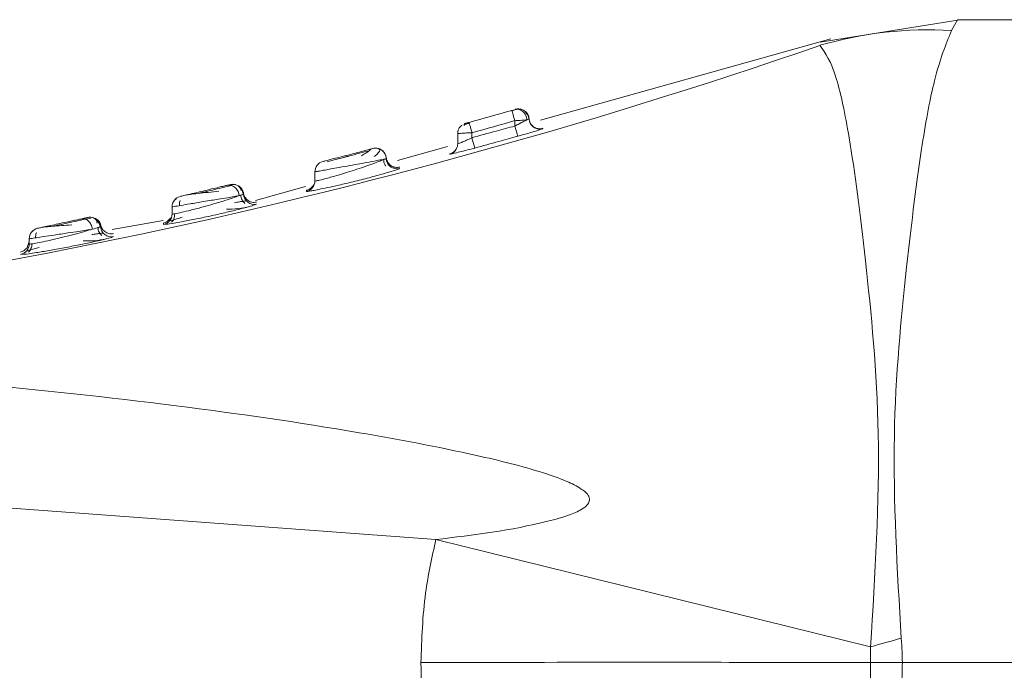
# Model space of a CAD drawing. Header units: millimetres. Extents: x -445 to 1926, y -59 to 420.
# Tile 43 of 44: x 1884.82 to 1898.6, y 164.48 to 173.58. Entities that reach past the tile are written whole.
import ezdxf

# ---------------------------------------------------------------- set-up
doc = ezdxf.new("R2010")
doc.units = ezdxf.units.MM
doc.linetypes.add('SLD-Solid', pattern=[0])

msp = doc.modelspace()

# ---------------------------------------------------------------- linework, layer by layer
at = {"color": 7, "linetype": 'SLD-Solid', "lineweight": 18}
for p, q in [((1897.98, 173.585), (1896.023, 173.268)), ((1897.948, 173.585), (1897.864, 173.433)), ((1912.549, 173.585), (1897.948, 173.585)), ((1896.173, 173.318), (1892.108, 172.176)), ((1891.709, 172.309), (1891.707, 172.316)), ((1891.818, 172.333), (1891.803, 172.329)), ((1891.949, 172.194), (1891.946, 172.215)), ((1891.07, 172.136), (1891.065, 172.135)), ((1891.749, 172.171), (1891.749, 172.096)), ((1891.789, 171.952), (1891.749, 172.096)), ((1891.954, 172.165), (1891.949, 172.194)), ((1892.139, 172.058), (1892.14, 172.063)), ((1890.949, 171.988), (1890.949, 171.846)), ((1891.149, 172.002), (1891.149, 171.932)), ((1891.188, 171.788), (1891.149, 171.932)), ((1890.808, 171.81), (1890.105, 171.613)), ((1890.941, 171.799), (1890.918, 171.758)), ((1889.912, 171.625), (1889.911, 171.629)), ((1888.949, 171.454), (1888.949, 171.326)), ((1890.136, 171.502), (1890.136, 171.502)), ((1887.764, 171.277), (1887.757, 171.275)), ((1887.814, 171.275), (1887.774, 171.266)), ((1887.839, 171.276), (1887.829, 171.278)), ((1888.818, 171.251), (1888.118, 171.054)), ((1888.941, 171.278), (1888.918, 171.251)), ((1887.944, 171.138), (1887.941, 171.163)), ((1886.949, 170.964), (1886.949, 170.863)), ((1887.001, 171.078), (1887.002, 171.064)), ((1885.736, 170.793), (1885.72, 170.79)), ((1885.812, 170.808), (1885.736, 170.792)), ((1886.824, 170.773), (1886.111, 170.648)), ((1886.83, 170.716), (1886.883, 170.721)), ((1886.94, 170.813), (1886.915, 170.791)), ((1885.005, 170.635), (1885.002, 170.618)), ((1884.914, 170.383), (1884.949, 170.481)), ((1884.949, 170.517), (1884.949, 170.445)), ((1884.826, 170.297), (1884.879, 170.3)), ((1884.826, 170.297), (1884.826, 170.297)), ((1884.94, 170.394), (1884.935, 170.392)), ((1875.449, 167.43), (1890.643, 166.306)), ((1896.73, 164.804), (1890.643, 166.306)), ((1912.549, 164.585), (1897.175, 164.585))]:
    msp.add_line(p, q, dxfattribs=at)
at = {"color": 7, "linetype": 'SLD-Solid', "lineweight": 18, "flags": 128}
for points in [[(1891.821, 172.334), (1891.791, 172.336), (1891.758, 172.33)], [(1891.839, 172.33), (1891.824, 172.334), (1891.821, 172.334)], [(1887.829, 171.278), (1887.829, 171.278), (1887.796, 171.281), (1887.764, 171.277)]]:
    msp.add_lwpolyline(points, dxfattribs=at)
at = {"color": 7, "linetype": 'SLD-Solid', "lineweight": 18}
for centre, radius, start, end in [((1897.542, 168.011), 5.432, 86.6009, 106.2568), ((1869.99, 248.443), 79.595, 273.93236, 289.08957), ((1864.264, 268.476), 100, 285.5719, 285.92855), ((1864.264, 268.476), 100.15, 285.5719, 285.92855), ((1892.099, 172.203), 0.15, 194.7481, 285.8046), ((1890.799, 171.846), 0.15, 330.8146, 0.0019), ((1890.799, 171.846), 0.15, 284.9032, 330.816), ((1889.099, 171.454), 0.15, 104.3579, 180), ((1890.099, 171.647), 0.15, 182.1489, 284.2977), ((1887.741, 171.122), 0.146, 359.3057, 98.2743), ((1887.799, 171.131), 0.15, 3.4841, 59.01), ((1888.799, 171.326), 0.15, 283.4111, 359.9939), ((1887.099, 170.964), 0.15, 103.1798, 180), ((1888.099, 171.149), 0.15, 183.5045, 282.8521), ((1885.8, 170.669), 0.15, 5.1215, 102.4151), ((1886.799, 170.863), 0.15, 281.9743, 359.9931), ((1886.099, 170.696), 0.15, 185.1453, 281.3663), ((1885.099, 170.517), 0.15, 102.0074, 180), ((1884.799, 170.445), 0.15, 280.4993, 359.9915), ((1941.309, 5.781), 165.154, 105.50511, 105.65986)]:
    msp.add_arc(centre, radius, start, end, dxfattribs=at)
for points, knots in [([(1897.864, 173.433), (1897.783, 173.237), (1897.642, 172.893), (1897.426, 171.753), (1897.23, 170.135), (1896.994, 167.756), (1897.103, 165.888), (1897.16, 164.924)], [0, 0, 0, 0, 0.1900085, 0.3346503, 0.5383376, 0.7615276, 1, 1, 1, 1]), ([(1896.021, 173.225), (1896.099, 173.115), (1896.236, 172.921), (1896.458, 171.871), (1896.661, 170.251), (1896.912, 167.774), (1896.792, 165.818), (1896.73, 164.804)], [0, 0, 0, 0, 0.190167, 0.336225, 0.540876, 0.762002, 1, 1, 1, 1]), ([(1891.821, 172.334), (1891.81, 172.335), (1891.793, 172.337), (1891.777, 172.334), (1891.772, 172.333)], [0, 0, 0, 0, 0.6702563, 1, 1, 1, 1]), ([(1891.925, 172.251), (1891.92, 172.262), (1891.911, 172.283), (1891.886, 172.308), (1891.856, 172.326), (1891.833, 172.332), (1891.821, 172.334)], [0, 0, 0, 0, 0.251486, 0.506835, 0.758642, 1, 1, 1, 1]), ([(1891.78, 172.332), (1891.775, 172.331), (1891.767, 172.329), (1891.748, 172.323), (1891.726, 172.317), (1891.711, 172.313), (1891.703, 172.31)], [0, 0, 0, 0, 0.251224, 0.501428, 0.75086, 1, 1, 1, 1]), ([(1891.749, 172.171), (1891.743, 172.19), (1891.732, 172.228), (1891.719, 172.275), (1891.711, 172.304), (1891.71, 172.308), (1891.709, 172.309)], [0, 0, 0, 0, 0.296345, 0.592689, 0.889034, 1, 1, 1, 1]), ([(1891.918, 172.183), (1891.916, 172.194), (1891.914, 172.215), (1891.902, 172.246), (1891.884, 172.276), (1891.861, 172.301), (1891.833, 172.32), (1891.804, 172.33), (1891.776, 172.333), (1891.758, 172.329), (1891.75, 172.328)], [0, 0, 0, 0, 0.1137724, 0.2366497, 0.3664462, 0.5000007, 0.6335551, 0.7633513, 0.8862281, 1, 1, 1, 1]), ([(1891.757, 172.33), (1891.756, 172.33), (1891.756, 172.329), (1891.752, 172.328), (1891.75, 172.328)], [0, 0, 0, 0, 0.363513, 1, 1, 1, 1]), ([(1891.949, 172.194), (1891.948, 172.204), (1891.945, 172.226), (1891.933, 172.256), (1891.913, 172.285), (1891.896, 172.303), (1891.885, 172.309), (1891.884, 172.309)], [0, 0, 0, 0, 0.224167, 0.466014, 0.721273, 0.983806, 1, 1, 1, 1]), ([(1891.947, 172.19), (1891.946, 172.201), (1891.944, 172.222), (1891.932, 172.254), (1891.913, 172.284), (1891.894, 172.299), (1891.885, 172.307)], [0, 0, 0, 0, 0.227072, 0.472713, 0.732507, 1, 1, 1, 1]), ([(1891.949, 172.193), (1891.948, 172.203), (1891.946, 172.225), (1891.933, 172.256), (1891.914, 172.285), (1891.896, 172.301), (1891.886, 172.308)], [0, 0, 0, 0, 0.227377, 0.473105, 0.732776, 1, 1, 1, 1]), ([(1892.141, 172.064), (1892.131, 172.062), (1892.11, 172.057), (1892.077, 172.058), (1892.043, 172.067), (1892.011, 172.084), (1891.984, 172.109), (1891.964, 172.138), (1891.952, 172.169), (1891.95, 172.19), (1891.949, 172.201)], [0, 0, 0, 0, 0.113729, 0.236596, 0.366411, 0.5, 0.633589, 0.763404, 0.886271, 1, 1, 1, 1]), ([(1890.949, 171.988), (1890.95, 172.004), (1890.953, 172.037), (1890.976, 172.08), (1891, 172.1), (1891.012, 172.11)], [0, 0, 0, 0, 0.340583, 0.681166, 1, 1, 1, 1]), ([(1891.002, 172.102), (1890.996, 172.097), (1890.989, 172.092), (1890.987, 172.087), (1890.987, 172.087)], [0, 0, 0, 0, 0.893246, 1, 1, 1, 1]), ([(1891.112, 172.135), (1891.106, 172.133), (1891.092, 172.129), (1891.072, 172.123), (1891.051, 172.117), (1891.04, 172.113), (1891.034, 172.111)], [0, 0, 0, 0, 0.2056506, 0.4670193, 0.7316799, 1, 1, 1, 1]), ([(1891.042, 172.105), (1891.042, 172.105), (1891.037, 172.109), (1891.038, 172.116), (1891.042, 172.123), (1891.046, 172.126), (1891.047, 172.127)], [0, 0, 0, 0, 0.000895, 0.594737, 0.877101, 1, 1, 1, 1]), ([(1891.046, 172.129), (1891.046, 172.129), (1891.046, 172.129), (1891.05, 172.131), (1891.056, 172.132), (1891.062, 172.134), (1891.065, 172.135)], [0, 0, 0, 0, 0.245539, 0.496975, 0.748481, 1, 1, 1, 1]), ([(1891.109, 172.147), (1891.105, 172.146), (1891.097, 172.144), (1891.085, 172.14), (1891.076, 172.138), (1891.072, 172.136), (1891.07, 172.136)], [0, 0, 0, 0, 0.291994, 0.584015, 0.875913, 1, 1, 1, 1]), ([(1891.149, 171.932), (1891.261, 171.963), (1891.461, 172.017), (1891.661, 172.072), (1891.749, 172.096)], [0, 0, 0, 0, 0.561955, 1, 1, 1, 1]), ([(1891.749, 172.096), (1891.769, 172.106), (1891.795, 172.119), (1891.823, 172.133), (1891.85, 172.147), (1891.885, 172.165), (1891.907, 172.178), (1891.918, 172.183)], [0, 0, 0, 0, 0.305723, 0.398769, 0.451662, 0.748461, 1, 1, 1, 1]), ([(1891.949, 172.194), (1891.947, 172.193), (1891.944, 172.192), (1891.926, 172.186), (1891.918, 172.183)], [0, 0, 0, 0, 0.542875, 1, 1, 1, 1]), ([(1892.106, 172.046), (1892.116, 172.049), (1892.135, 172.056), (1892.138, 172.058), (1892.139, 172.058)], [0, 0, 0, 0, 0.540255, 1, 1, 1, 1]), ([(1890.949, 171.846), (1890.952, 171.847), (1890.96, 171.848), (1891.011, 171.87), (1891.075, 171.898), (1891.122, 171.92), (1891.149, 171.932)], [0, 0, 0, 0, 0.263307, 0.526186, 0.737432, 1, 1, 1, 1]), ([(1891.188, 171.788), (1891.3, 171.818), (1891.501, 171.872), (1891.701, 171.928), (1891.789, 171.952)], [0, 0, 0, 0, 0.5619577, 1, 1, 1, 1]), ([(1891.789, 171.952), (1891.818, 171.96), (1891.88, 171.978), (1891.974, 172.005), (1892.056, 172.03), (1892.091, 172.041), (1892.106, 172.046)], [0, 0, 0, 0, 0.224032, 0.47715, 0.767875, 1, 1, 1, 1]), ([(1889.949, 171.642), (1889.948, 171.652), (1889.946, 171.673), (1889.934, 171.704), (1889.915, 171.733), (1889.889, 171.758), (1889.858, 171.776), (1889.824, 171.785), (1889.791, 171.787), (1889.771, 171.783), (1889.76, 171.781)], [0, 0, 0, 0, 0.113949, 0.236874, 0.366604, 0.500024, 0.633441, 0.763161, 0.88607, 1, 1, 1, 1]), ([(1889.815, 171.784), (1889.809, 171.785), (1889.791, 171.788), (1889.773, 171.784), (1889.76, 171.781)], [0, 0, 0, 0, 0.322658, 1, 1, 1, 1]), ([(1889.786, 171.671), (1889.802, 171.686), (1889.835, 171.716), (1889.858, 171.747), (1889.862, 171.771), (1889.842, 171.778), (1889.833, 171.782)], [0, 0, 0, 0, 0.262674, 0.517112, 0.763157, 1, 1, 1, 1]), ([(1889.948, 171.642), (1889.947, 171.654), (1889.945, 171.678), (1889.93, 171.71), (1889.912, 171.736), (1889.889, 171.757), (1889.863, 171.773), (1889.837, 171.783), (1889.82, 171.784), (1889.815, 171.784)], [0, 0, 0, 0, 0.172319, 0.335832, 0.487189, 0.624684, 0.764195, 0.917477, 1, 1, 1, 1]), ([(1890.837, 171.701), (1890.844, 171.702), (1890.856, 171.703), (1890.945, 171.725), (1891.058, 171.753), (1891.142, 171.775), (1891.188, 171.788)], [0, 0, 0, 0, 0.27039, 0.535775, 0.744539, 1, 1, 1, 1]), ([(1889.76, 171.781), (1889.759, 171.781), (1889.756, 171.78), (1889.73, 171.773), (1889.678, 171.76), (1889.597, 171.738), (1889.489, 171.71), (1889.36, 171.676), (1889.217, 171.639), (1889.117, 171.614), (1889.068, 171.601), (1889.064, 171.6), (1889.061, 171.6)], [0, 0, 0, 0, 0.058992, 0.132132, 0.227579, 0.317583, 0.425083, 0.546249, 0.671117, 0.835444, 0.918174, 1, 1, 1, 1]), ([(1889.711, 171.75), (1889.668, 171.739), (1889.581, 171.716), (1889.416, 171.673), (1889.25, 171.63), (1889.163, 171.608), (1889.12, 171.596)], [0, 0, 0, 0, 0.2501179, 0.4998676, 0.7496869, 1, 1, 1, 1]), ([(1889.44, 171.679), (1889.419, 171.674), (1889.359, 171.658), (1889.295, 171.641), (1889.259, 171.632), (1889.258, 171.632)], [0, 0, 0, 0, 0.3278791, 0.9836387, 1, 1, 1, 1]), ([(1889.732, 171.772), (1889.732, 171.771), (1889.734, 171.77), (1889.712, 171.751), (1889.669, 171.72), (1889.626, 171.694), (1889.604, 171.68)], [0, 0, 0, 0, 0.146595, 0.418542, 0.704286, 1, 1, 1, 1]), ([(1890.137, 171.521), (1890.127, 171.519), (1890.106, 171.515), (1890.073, 171.517), (1890.04, 171.527), (1890.008, 171.545), (1889.982, 171.569), (1889.963, 171.599), (1889.952, 171.63), (1889.95, 171.651), (1889.949, 171.662)], [0, 0, 0, 0, 0.113819, 0.236706, 0.36648, 0.499995, 0.633511, 0.763288, 0.886178, 1, 1, 1, 1]), ([(1890.918, 171.758), (1890.906, 171.746), (1890.883, 171.721), (1890.852, 171.71), (1890.836, 171.705)], [0, 0, 0, 0, 0.5139759, 1, 1, 1, 1]), ([(1890.837, 171.704), (1890.837, 171.705), (1890.837, 171.706), (1890.837, 171.703), (1890.837, 171.701)], [0, 0, 0, 0, 0.101099, 1, 1, 1, 1]), ([(1889.44, 171.543), (1889.389, 171.534), (1889.295, 171.517), (1889.179, 171.496), (1889.084, 171.478), (1889.009, 171.465), (1888.958, 171.456), (1888.952, 171.455), (1888.949, 171.454)], [0, 0, 0, 0, 0.1995798, 0.3652936, 0.498599, 0.6720584, 0.8390943, 1, 1, 1, 1]), ([(1889.128, 171.367), (1889.182, 171.382), (1889.268, 171.406), (1889.412, 171.45), (1889.538, 171.49), (1889.621, 171.518), (1889.662, 171.533)], [0, 0, 0, 0, 0.333752, 0.532321, 0.764602, 1, 1, 1, 1]), ([(1889.816, 171.612), (1889.771, 171.603), (1889.7, 171.59), (1889.567, 171.566), (1889.487, 171.552), (1889.44, 171.543)], [0, 0, 0, 0, 0.428991, 0.663105, 1, 1, 1, 1]), ([(1889.662, 171.533), (1889.7, 171.546), (1889.775, 171.573), (1889.858, 171.604), (1889.9, 171.622), (1889.916, 171.629), (1889.918, 171.63)], [0, 0, 0, 0, 0.3440628, 0.6694042, 0.9558208, 1, 1, 1, 1]), ([(1889.918, 171.63), (1889.914, 171.63), (1889.89, 171.625), (1889.85, 171.618), (1889.816, 171.612)], [0, 0, 0, 0, 0.169108, 1, 1, 1, 1]), ([(1889.908, 171.628), (1889.917, 171.63), (1889.944, 171.634), (1889.947, 171.638), (1889.949, 171.642)], [0, 0, 0, 0, 0.3270603, 1, 1, 1, 1]), ([(1889.943, 171.538), (1889.938, 171.544), (1889.926, 171.561), (1889.914, 171.592), (1889.912, 171.617), (1889.911, 171.629)], [0, 0, 0, 0, 0.245345, 0.613471, 1, 1, 1, 1]), ([(1888.897, 171.188), (1888.904, 171.19), (1888.928, 171.193), (1889.006, 171.209), (1889.127, 171.234), (1889.291, 171.27), (1889.494, 171.318), (1889.711, 171.373), (1889.873, 171.417), (1889.934, 171.435), (1889.947, 171.439)], [0, 0, 0, 0, 0.050032, 0.160302, 0.284606, 0.424884, 0.585578, 0.767589, 0.952601, 1, 1, 1, 1]), ([(1889.947, 171.439), (1889.981, 171.449), (1890.058, 171.471), (1890.122, 171.493), (1890.131, 171.499), (1890.136, 171.502)], [0, 0, 0, 0, 0.303956, 0.674934, 1, 1, 1, 1]), ([(1887.72, 171.266), (1887.706, 171.263), (1887.675, 171.255), (1887.602, 171.238), (1887.501, 171.214), (1887.379, 171.184), (1887.255, 171.155), (1887.151, 171.131), (1887.079, 171.113), (1887.069, 171.111), (1887.064, 171.11)], [0, 0, 0, 0, 0.084422, 0.185892, 0.306091, 0.441556, 0.582282, 0.721931, 0.861634, 1, 1, 1, 1]), ([(1887.782, 171.264), (1887.755, 171.257), (1887.703, 171.245), (1887.583, 171.216), (1887.449, 171.184), (1887.358, 171.163), (1887.313, 171.152)], [0, 0, 0, 0, 0.250541, 0.500592, 0.750325, 1, 1, 1, 1]), ([(1887.918, 171.192), (1887.915, 171.203), (1887.909, 171.224), (1887.888, 171.25), (1887.86, 171.269), (1887.838, 171.275), (1887.826, 171.278)], [0, 0, 0, 0, 0.254767, 0.51001, 0.760167, 1, 1, 1, 1]), ([(1887.949, 171.14), (1887.948, 171.15), (1887.945, 171.171), (1887.933, 171.201), (1887.914, 171.229), (1887.895, 171.248), (1887.881, 171.256), (1887.877, 171.258)], [0, 0, 0, 0, 0.208612, 0.432812, 0.668758, 0.911047, 1, 1, 1, 1]), ([(1887.945, 171.133), (1887.944, 171.143), (1887.942, 171.164), (1887.931, 171.196), (1887.913, 171.226), (1887.895, 171.241), (1887.886, 171.249)], [0, 0, 0, 0, 0.227777, 0.473586, 0.73308, 1, 1, 1, 1]), ([(1887.952, 171.139), (1887.951, 171.149), (1887.948, 171.17), (1887.936, 171.201), (1887.918, 171.229), (1887.9, 171.245), (1887.891, 171.252)], [0, 0, 0, 0, 0.228533, 0.47452, 0.733693, 1, 1, 1, 1]), ([(1888.917, 171.249), (1888.904, 171.236), (1888.881, 171.212), (1888.848, 171.201), (1888.833, 171.196)], [0, 0, 0, 0, 0.5145324, 1, 1, 1, 1]), ([(1888.949, 171.326), (1888.952, 171.326), (1888.959, 171.325), (1889.016, 171.338), (1889.087, 171.357), (1889.128, 171.367)], [0, 0, 0, 0, 0.297033, 0.598243, 1, 1, 1, 1]), ([(1888.949, 171.34), (1888.949, 171.34), (1888.949, 171.345), (1888.949, 171.335), (1888.949, 171.326)], [0, 0, 0, 0, 0.151701, 1, 1, 1, 1]), ([(1886.949, 170.863), (1886.954, 170.862), (1886.965, 170.862), (1887.052, 170.879), (1887.182, 170.91), (1887.337, 170.95), (1887.514, 171), (1887.675, 171.048), (1887.808, 171.092), (1887.861, 171.111), (1887.886, 171.12)], [0, 0, 0, 0, 0.124797, 0.252599, 0.375406, 0.514472, 0.62662, 0.782775, 0.897235, 1, 1, 1, 1]), ([(1887.886, 171.12), (1887.865, 171.117), (1887.821, 171.109), (1887.721, 171.092), (1887.611, 171.074), (1887.496, 171.055), (1887.36, 171.032), (1887.208, 171.007), (1887.066, 170.983), (1886.968, 170.967), (1886.955, 170.965), (1886.949, 170.964)], [0, 0, 0, 0, 0.088729, 0.182864, 0.293162, 0.36578, 0.450942, 0.602861, 0.721548, 0.864409, 1, 1, 1, 1]), ([(1887.606, 171.182), (1887.555, 171.177), (1887.456, 171.168), (1887.313, 171.152), (1887.198, 171.139), (1887.158, 171.131), (1887.139, 171.128)], [0, 0, 0, 0, 0.271538, 0.53076, 0.774622, 1, 1, 1, 1]), ([(1887.949, 171.14), (1887.946, 171.138), (1887.94, 171.136), (1887.904, 171.125), (1887.886, 171.12)], [0, 0, 0, 0, 0.50105, 1, 1, 1, 1]), ([(1887.968, 171.013), (1887.961, 171.02), (1887.946, 171.034), (1887.928, 171.062), (1887.915, 171.095), (1887.912, 171.119), (1887.911, 171.132)], [0, 0, 0, 0, 0.220725, 0.463544, 0.725232, 1, 1, 1, 1]), ([(1888.134, 171.031), (1888.122, 171.029), (1888.099, 171.025), (1888.065, 171.029), (1888.035, 171.04), (1888.009, 171.055), (1887.986, 171.076), (1887.967, 171.102), (1887.953, 171.133), (1887.95, 171.156), (1887.949, 171.168)], [0, 0, 0, 0, 0.136997, 0.267593, 0.389104, 0.5, 0.610896, 0.732406, 0.863003, 1, 1, 1, 1]), ([(1888.834, 171.194), (1888.834, 171.195), (1888.834, 171.2), (1888.834, 171.189), (1888.833, 171.181)], [0, 0, 0, 0, 0.15686, 1, 1, 1, 1]), ([(1888.833, 171.181), (1888.836, 171.18), (1888.84, 171.179), (1888.88, 171.185), (1888.897, 171.188)], [0, 0, 0, 0, 0.566339, 1, 1, 1, 1]), ([(1886.883, 170.721), (1886.885, 170.721), (1886.906, 170.722), (1887.039, 170.746), (1887.238, 170.784), (1887.453, 170.829), (1887.667, 170.876), (1887.861, 170.923), (1887.985, 170.955), (1888.02, 170.965), (1888.021, 170.966)], [0, 0, 0, 0, 0.019952, 0.217936, 0.369919, 0.524844, 0.679088, 0.824243, 0.994632, 1, 1, 1, 1]), ([(1887.062, 171.053), (1887.06, 171.044), (1887.054, 171.025), (1887.052, 171.001), (1887.054, 170.986), (1887.055, 170.982)], [0, 0, 0, 0, 0.400761, 0.841164, 1, 1, 1, 1]), ([(1887.71, 170.931), (1887.765, 170.932), (1887.882, 170.935), (1887.983, 170.958), (1888.035, 170.969)], [0, 0, 0, 0, 0.475595, 1, 1, 1, 1]), ([(1887.989, 171.046), (1887.986, 171.047), (1887.979, 171.048), (1887.945, 171.044), (1887.895, 171.035), (1887.849, 171.027), (1887.826, 171.022)], [0, 0, 0, 0, 0.233233, 0.489274, 0.744731, 1, 1, 1, 1]), ([(1888.021, 170.966), (1888.054, 170.975), (1888.118, 170.994), (1888.127, 171), (1888.132, 171.003)], [0, 0, 0, 0, 0.52613, 1, 1, 1, 1]), ([(1885.828, 170.816), (1885.828, 170.816), (1885.818, 170.819), (1885.797, 170.82), (1885.777, 170.817), (1885.768, 170.816)], [0, 0, 0, 0, 0.008577, 0.521149, 1, 1, 1, 1]), ([(1885.773, 170.817), (1885.773, 170.817), (1885.776, 170.817), (1885.771, 170.816), (1885.768, 170.816)], [0, 0, 0, 0, 0.123303, 1, 1, 1, 1]), ([(1887.089, 170.82), (1887.064, 170.812), (1887.013, 170.796), (1886.958, 170.778), (1886.92, 170.767), (1886.914, 170.764), (1886.911, 170.762)], [0, 0, 0, 0, 0.251566, 0.506161, 0.763951, 1, 1, 1, 1]), ([(1886.987, 170.868), (1886.986, 170.856), (1886.986, 170.831), (1886.976, 170.798), (1886.961, 170.77), (1886.947, 170.757), (1886.941, 170.75)], [0, 0, 0, 0, 0.274649, 0.536275, 0.779121, 1, 1, 1, 1]), ([(1886.949, 170.882), (1886.949, 170.883), (1886.949, 170.89), (1886.949, 170.875), (1886.949, 170.863)], [0, 0, 0, 0, 0.1708, 1, 1, 1, 1]), ([(1885.684, 170.797), (1885.665, 170.793), (1885.625, 170.784), (1885.542, 170.766), (1885.439, 170.744), (1885.327, 170.72), (1885.221, 170.697), (1885.136, 170.679), (1885.079, 170.666), (1885.071, 170.665), (1885.067, 170.664)], [0, 0, 0, 0, 0.093826, 0.204031, 0.329319, 0.463373, 0.598394, 0.732574, 0.866939, 1, 1, 1, 1]), ([(1885.544, 170.712), (1885.497, 170.709), (1885.404, 170.703), (1885.277, 170.693), (1885.179, 170.685), (1885.147, 170.68), (1885.132, 170.678)], [0, 0, 0, 0, 0.271039, 0.530067, 0.774035, 1, 1, 1, 1]), ([(1885.737, 170.793), (1885.707, 170.786), (1885.646, 170.773), (1885.528, 170.747), (1885.4, 170.719), (1885.319, 170.702), (1885.278, 170.693)], [0, 0, 0, 0, 0.25029, 0.500274, 0.750115, 1, 1, 1, 1]), ([(1885.755, 170.813), (1885.752, 170.812), (1885.744, 170.81), (1885.708, 170.802), (1885.684, 170.797)], [0, 0, 0, 0, 0.342703, 1, 1, 1, 1]), ([(1885.831, 170.651), (1885.83, 170.663), (1885.826, 170.686), (1885.814, 170.717), (1885.799, 170.744), (1885.781, 170.765), (1885.761, 170.782), (1885.737, 170.794), (1885.711, 170.801), (1885.693, 170.798), (1885.684, 170.797)], [0, 0, 0, 0, 0.136994, 0.267534, 0.389021, 0.499979, 0.610951, 0.732451, 0.863, 1, 1, 1, 1]), ([(1885.949, 170.682), (1885.948, 170.692), (1885.945, 170.712), (1885.933, 170.741), (1885.914, 170.768), (1885.889, 170.791), (1885.861, 170.808), (1885.84, 170.813), (1885.831, 170.816)], [0, 0, 0, 0, 0.153521, 0.317853, 0.490275, 0.667046, 0.843817, 1, 1, 1, 1]), ([(1885.949, 170.682), (1885.945, 170.68), (1885.934, 170.676), (1885.868, 170.66), (1885.831, 170.651)], [0, 0, 0, 0, 0.457769, 1, 1, 1, 1]), ([(1885.9, 170.736), (1885.896, 170.754), (1885.892, 170.782), (1885.866, 170.804), (1885.846, 170.811), (1885.836, 170.815)], [0, 0, 0, 0, 0.512324, 0.756242, 1, 1, 1, 1]), ([(1885.953, 170.703), (1885.95, 170.712), (1885.944, 170.732), (1885.928, 170.759), (1885.906, 170.784), (1885.887, 170.796), (1885.878, 170.802)], [0, 0, 0, 0, 0.2297254, 0.4759871, 0.7346535, 1, 1, 1, 1]), ([(1885.942, 170.673), (1885.94, 170.685), (1885.938, 170.709), (1885.924, 170.741), (1885.906, 170.767), (1885.891, 170.78), (1885.883, 170.787)], [0, 0, 0, 0, 0.274022, 0.535231, 0.778245, 1, 1, 1, 1]), ([(1885.966, 170.562), (1885.959, 170.569), (1885.945, 170.583), (1885.927, 170.61), (1885.915, 170.643), (1885.912, 170.667), (1885.911, 170.679)], [0, 0, 0, 0, 0.221191, 0.464098, 0.72557, 1, 1, 1, 1]), ([(1886.131, 170.591), (1886.119, 170.589), (1886.097, 170.586), (1886.054, 170.592), (1886.007, 170.614), (1885.972, 170.652), (1885.954, 170.691), (1885.951, 170.714), (1885.949, 170.725)], [0, 0, 0, 0, 0.136954, 0.267626, 0.5, 0.732374, 0.863046, 1, 1, 1, 1]), ([(1885.952, 170.701), (1885.952, 170.702), (1885.953, 170.709), (1885.951, 170.695), (1885.949, 170.682)], [0, 0, 0, 0, 0.123384, 1, 1, 1, 1]), ([(1886.915, 170.791), (1886.903, 170.779), (1886.879, 170.753), (1886.845, 170.743), (1886.829, 170.739)], [0, 0, 0, 0, 0.515104, 1, 1, 1, 1]), ([(1886.83, 170.735), (1886.83, 170.736), (1886.83, 170.744), (1886.83, 170.729), (1886.83, 170.716)], [0, 0, 0, 0, 0.171118, 1, 1, 1, 1]), ([(1884.949, 170.445), (1884.953, 170.444), (1884.962, 170.442), (1885.034, 170.454), (1885.143, 170.475), (1885.282, 170.506), (1885.44, 170.543), (1885.592, 170.581), (1885.729, 170.62), (1885.798, 170.641), (1885.831, 170.651)], [0, 0, 0, 0, 0.123146, 0.248295, 0.369663, 0.502327, 0.631598, 0.760884, 0.882964, 1, 1, 1, 1]), ([(1885.831, 170.651), (1885.804, 170.647), (1885.749, 170.638), (1885.633, 170.62), (1885.479, 170.597), (1885.306, 170.571), (1885.155, 170.548), (1885.042, 170.531), (1884.964, 170.52), (1884.954, 170.518), (1884.949, 170.517)], [0, 0, 0, 0, 0.095895, 0.194773, 0.322721, 0.484171, 0.61556, 0.73382, 0.86996, 1, 1, 1, 1]), ([(1885.051, 170.606), (1885.048, 170.598), (1885.042, 170.58), (1885.038, 170.554), (1885.039, 170.537), (1885.04, 170.531)], [0, 0, 0, 0, 0.368878, 0.77311, 1, 1, 1, 1]), ([(1885.986, 170.596), (1885.983, 170.596), (1885.977, 170.598), (1885.944, 170.594), (1885.894, 170.586), (1885.848, 170.578), (1885.825, 170.575)], [0, 0, 0, 0, 0.2332202, 0.4893327, 0.7448102, 1, 1, 1, 1]), ([(1886.012, 170.513), (1886.047, 170.522), (1886.114, 170.539), (1886.123, 170.546), (1886.128, 170.549)], [0, 0, 0, 0, 0.52937, 1, 1, 1, 1]), ([(1884.879, 170.3), (1884.881, 170.3), (1884.901, 170.301), (1885.03, 170.32), (1885.226, 170.352), (1885.438, 170.391), (1885.65, 170.432), (1885.848, 170.474), (1885.975, 170.503), (1886.011, 170.513), (1886.012, 170.513)], [0, 0, 0, 0, 0.019992, 0.217331, 0.368113, 0.521088, 0.674065, 0.821213, 0.996458, 1, 1, 1, 1]), ([(1884.986, 170.448), (1884.986, 170.436), (1884.986, 170.412), (1884.975, 170.379), (1884.96, 170.352), (1884.947, 170.338), (1884.941, 170.331)], [0, 0, 0, 0, 0.27435, 0.535778, 0.778703, 1, 1, 1, 1]), ([(1884.949, 170.474), (1884.949, 170.476), (1884.949, 170.487), (1884.949, 170.464), (1884.949, 170.445)], [0, 0, 0, 0, 0.160859, 1, 1, 1, 1]), ([(1885.705, 170.487), (1885.759, 170.487), (1885.873, 170.486), (1885.972, 170.505), (1886.025, 170.516)], [0, 0, 0, 0, 0.475525, 1, 1, 1, 1]), ([(1884.914, 170.384), (1884.901, 170.371), (1884.876, 170.346), (1884.842, 170.336), (1884.826, 170.332)], [0, 0, 0, 0, 0.515645, 1, 1, 1, 1]), ([(1885.088, 170.397), (1885.063, 170.39), (1885.013, 170.375), (1884.958, 170.36), (1884.922, 170.35), (1884.915, 170.347), (1884.913, 170.346)], [0, 0, 0, 0, 0.251879, 0.506566, 0.764276, 1, 1, 1, 1]), ([(1890.643, 166.306), (1891.17, 166.37), (1891.807, 166.447), (1892.487, 166.636), (1892.668, 166.713), (1892.744, 166.771), (1892.771, 166.8), (1892.788, 166.828), (1892.796, 166.859), (1892.793, 166.895), (1892.772, 166.934), (1892.734, 166.975), (1892.639, 167.046), (1892.442, 167.14), (1891.956, 167.309), (1890.985, 167.546), (1889.271, 167.868), (1886.91, 168.208), (1883.611, 168.559), (1879.757, 168.817), (1876.856, 168.865), (1875.449, 168.889)], [0, 0, 0, 0, 0.079633, 0.096416, 0.106506, 0.108989, 0.110947, 0.112535, 0.113904, 0.115836, 0.117972, 0.120667, 0.124353, 0.135955, 0.15357, 0.20236, 0.286651, 0.417176, 0.562519, 0.787792, 1, 1, 1, 1]), ([(1890.434, 164.585), (1890.445, 164.911), (1890.465, 165.492), (1890.589, 166.059), (1890.643, 166.306)], [0, 0, 0, 0, 0.562892, 1, 1, 1, 1]), ([(1897.16, 164.924), (1897.165, 164.86), (1897.174, 164.748), (1897.174, 164.634), (1897.175, 164.585)], [0, 0, 0, 0, 0.561067, 1, 1, 1, 1]), ([(1896.73, 164.804), (1896.73, 164.763), (1896.731, 164.69), (1896.73, 164.617), (1896.73, 164.585)], [0, 0, 0, 0, 0.5563332, 1, 1, 1, 1]), ([(1896.73, 164.585), (1895.556, 164.586), (1893.459, 164.589), (1891.358, 164.586), (1890.434, 164.585)], [0, 0, 0, 0, 0.560021, 1, 1, 1, 1]), ([(1890.643, 162.863), (1890.577, 163.18), (1890.457, 163.748), (1890.441, 164.328), (1890.434, 164.585)], [0, 0, 0, 0, 0.556738, 1, 1, 1, 1]), ([(1897.175, 164.585), (1897.092, 164.585), (1896.943, 164.585), (1896.795, 164.585), (1896.73, 164.585)], [0, 0, 0, 0, 0.559994, 1, 1, 1, 1]), ([(1896.73, 164.585), (1896.73, 164.544), (1896.731, 164.471), (1896.73, 164.398), (1896.73, 164.366)], [0, 0, 0, 0, 0.56272, 1, 1, 1, 1]), ([(1897.175, 164.585), (1897.174, 164.522), (1897.173, 164.408), (1897.164, 164.296), (1897.16, 164.246)], [0, 0, 0, 0, 0.558771, 1, 1, 1, 1])]:
    msp.add_open_spline(points, degree=3, knots=knots, dxfattribs=at)
for points in [[(1891.149, 172.002), (1891.143, 172.021), (1891.133, 172.059), (1891.119, 172.107), (1891.11, 172.14), (1891.109, 172.144), (1891.108, 172.147)], [(1891.918, 172.183), (1891.908, 172.182), (1891.888, 172.18), (1891.846, 172.177), (1891.799, 172.174), (1891.765, 172.172), (1891.749, 172.171)], [(1891.149, 172.002), (1891.122, 172.001), (1891.07, 171.999), (1891.004, 171.995), (1890.958, 171.992), (1890.952, 171.989), (1890.949, 171.988)]]:
    msp.add_open_spline(points, degree=3, dxfattribs=at)

doc.saveas('drawing.dxf')
